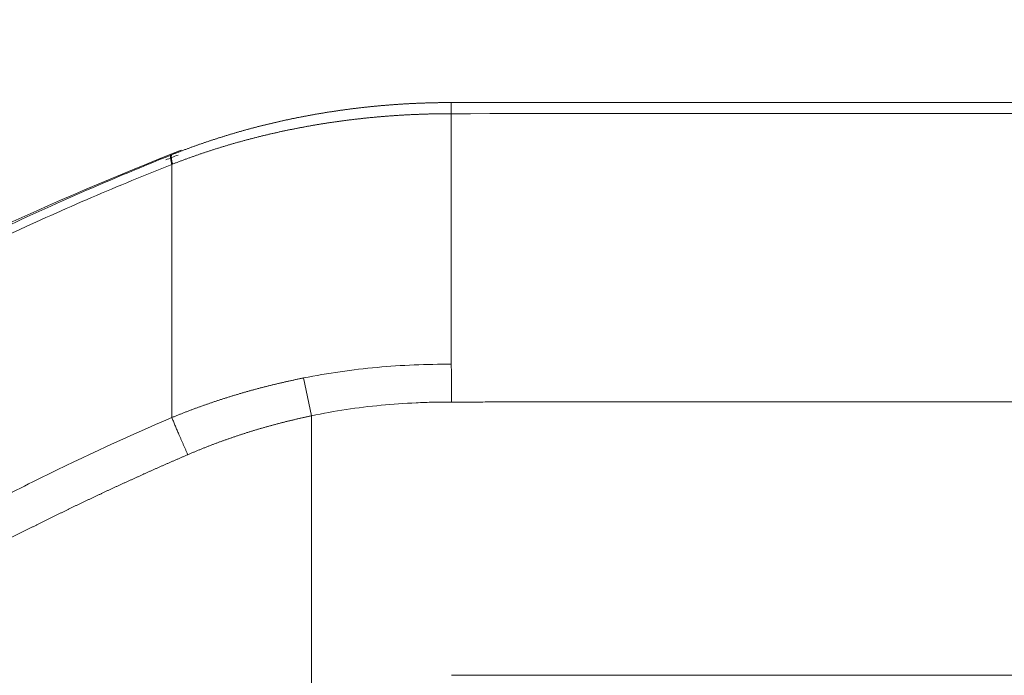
# Model space of a CAD drawing. Header units: millimetres. Extents: x 0 to 594, y 0 to 420.
# Tile 245 of 256: x 319.32 to 322.84, y 338.57 to 340.92. Entities that reach past the tile are written whole.
import ezdxf

# ---------------------------------------------------------------- set-up
doc = ezdxf.new("R2010")
doc.units = ezdxf.units.MM
doc.layers.add('1', color=7, linetype='Continuous', true_color=0xffffff)
doc.styles.add('Arial Unicode MS', font='txt')
doc.dimstyles.get("Standard").update_dxf_attribs({"dimtxt": 0.18, "dimasz": 0.18, "dimexe": 0.18, "dimexo": 0.0625, "dimgap": 0.09, "dimtad": 0, "dimtih": 1, "dimtoh": 1, "dimdec": 4, "dimzin": 0, "dimdsep": 46, "dimtxsty": 'Standard', "dimcen": 0.09, "dimadec": 0, "dimazin": 0, "dimtfac": 1, "dimtdec": 4, "dimtofl": 0, "dimtmove": 0, "dimatfit": 3, "dimfxl": 0, "dimtolj": 1, "dimtzin": 0, "dimarcsym": 0})

# ---------------------------------------------------------------- blocks, each defined once
blk = doc.blocks.new('_U2')
at = {"layer": '1', "color": 18, "lineweight": 13}
for p, q in [((142.3008, 334.4792), (142.3008, 394.7968)), ((368.28, 363.0393), (368.28, 394.7968)), ((142.3008, 392.7968), (235.4192, 392.7968)), ((368.28, 392.7968), (275.1617, 392.7968))]:
    blk.add_line(p, q, dxfattribs=at)
at = {"layer": '1', "color": 18}
for points in [[(142.3008, 392.7968), (145.8008, 393.7346), (145.8008, 391.8589)], [(368.28, 392.7968), (364.78, 391.8589), (364.78, 393.7346)]]:
    blk.add_solid(points, dxfattribs=at)
at = {"layer": '1', "color": 18, "linetype": 'Continuous', "lineweight": 13, "char_height": 2.5, "attachment_point": 7, "line_spacing_factor": 1.047437, "style": 'Arial Unicode MS'}
for s, insert in [('\\fArial Unicode MS|b0|i0;\\W1.0000; LIFT POINT SPAN', (244.1567, 390.9192)), ('\\fArial Unicode MS|b0|i0;\\W1.0000;4.5', (237.0517, 390.9192))]:
    blk.add_mtext(s, dxfattribs=dict(at, insert=insert))

msp = doc.modelspace()

# ---------------------------------------------------------------- linework, layer by layer
at = {"layer": '1', "color": 155, "linetype": 'Continuous', "lineweight": 13}
for p, q in [((320.332, 339.6385), (320.3607, 339.5031)), ((320.3607, 338.8743), (320.3607, 338.4224)), ((320.8614, 338.5743), (334.9494, 338.5743))]:
    msp.add_line(p, q, dxfattribs=at)
for points, knots in [([(315.2656, 337.4443), (315.3385, 337.5637), (315.4134, 337.6819), (315.5286, 337.857), (315.587, 337.9441), (315.6564, 338.0449), (315.6864, 338.0879), (315.7065, 338.1165), (315.7166, 338.1308), (315.8075, 338.2591), (315.8901, 338.3716), (316.0593, 338.5932), (316.1457, 338.7025), (316.3226, 338.9176), (316.413, 339.0235), (316.5978, 339.232), (316.6922, 339.3345), (316.8853, 339.5361), (316.984, 339.6352), (317.1352, 339.7812), (317.1862, 339.8295), (317.2507, 339.8892), (317.2636, 339.9011), (317.2895, 339.9249), (317.3284, 339.9604), (317.3676, 339.9956), (317.4988, 340.1123), (317.6056, 340.2034), (317.8228, 340.381), (317.9333, 340.4675), (318.158, 340.6357), (318.2723, 340.7175), (318.5049, 340.8762), (318.6232, 340.953), (318.8038, 341.0645), (318.8645, 341.101), (318.9871, 341.1727), (319.0489, 341.2079), (319.1424, 341.2597), (319.1894, 341.2853), (319.2367, 341.3106), (319.2683, 341.3274), (319.2842, 341.3357), (319.3317, 341.3606), (319.3635, 341.3771), (319.4113, 341.4014), (319.4273, 341.4094), (319.4593, 341.4254), (319.4753, 341.4333), (319.5075, 341.4489), (319.5236, 341.4567), (319.5559, 341.4719), (319.5721, 341.4794), (319.6209, 341.5014), (319.6536, 341.5157), (319.7194, 341.5432), (319.7525, 341.5565), (319.8191, 341.5823), (319.8526, 341.5947), (319.9535, 341.6307), (320.0216, 341.653), (320.1592, 341.6938), (320.2288, 341.7125), (320.2992, 341.7293)], [0, 0, 0, 0, 0.0625, 0.0625, 0.09375, 0.109375, 0.117188, 0.117188, 0.125, 0.125, 0.1875, 0.1875, 0.25, 0.25, 0.3125, 0.3125, 0.375, 0.375, 0.4375, 0.4375, 0.46875, 0.46875, 0.476563, 0.476563, 0.484375, 0.5, 0.5, 0.5625, 0.5625, 0.625, 0.625, 0.6875, 0.6875, 0.75, 0.75, 0.78125, 0.78125, 0.8125, 0.8125, 0.828125, 0.835938, 0.835938, 0.84375, 0.84375, 0.859375, 0.859375, 0.867188, 0.867188, 0.875, 0.875, 0.882813, 0.882813, 0.890625, 0.890625, 0.90625, 0.90625, 0.921875, 0.921875, 0.9375, 0.9375, 0.96875, 0.96875, 1, 1, 1, 1]), ([(320.3297, 341.6246), (320.2604, 341.6078), (320.192, 341.5891), (320.0567, 341.548), (319.9898, 341.5257), (319.8906, 341.4896), (319.8577, 341.4771), (319.7923, 341.4512), (319.7598, 341.4378), (319.6952, 341.4101), (319.6631, 341.3958), (319.6233, 341.3773), (319.6153, 341.3736), (319.5994, 341.3661), (319.5915, 341.3623), (319.5677, 341.3508), (319.5519, 341.343), (319.5204, 341.3274), (319.5047, 341.3194), (319.4732, 341.3035), (319.4576, 341.2955), (319.4263, 341.2793), (319.4106, 341.2712), (319.3794, 341.2548), (319.3638, 341.2466), (319.3327, 341.23), (319.3171, 341.2217), (319.2861, 341.205), (319.2706, 341.1966), (319.2243, 341.1713), (319.1936, 341.1542), (319.1018, 341.1026), (319.0411, 341.0676), (318.9209, 340.9962), (318.8614, 340.9598), (318.6843, 340.8488), (318.5683, 340.7723), (318.3403, 340.6145), (318.2283, 340.5332), (318.0081, 340.3659), (317.8999, 340.2799), (317.6872, 340.1034), (317.5827, 340.013), (317.4543, 339.8971), (317.4159, 339.8621), (317.3778, 339.8268), (317.3524, 339.8032), (317.3398, 339.7914), (317.2768, 339.7321), (317.2269, 339.6842), (317.0789, 339.5394), (316.9824, 339.4411), (316.7936, 339.2411), (316.7013, 339.1394), (316.5207, 338.9328), (316.4324, 338.8278), (316.2597, 338.6147), (316.1753, 338.5065), (316.0102, 338.287), (315.9295, 338.1756), (315.8408, 338.0486), (315.8309, 338.0344), (315.8113, 338.0061), (315.782, 337.9636), (315.7143, 337.8639), (315.6574, 337.7777), (315.545, 337.6043), (315.472, 337.4874), (315.4009, 337.3692)], [0, 0, 0, 0, 0.03125, 0.03125, 0.0625, 0.0625, 0.078125, 0.078125, 0.09375, 0.09375, 0.109375, 0.109375, 0.113281, 0.113281, 0.117188, 0.117188, 0.125, 0.125, 0.132813, 0.132813, 0.140625, 0.140625, 0.148438, 0.148438, 0.15625, 0.15625, 0.164063, 0.164063, 0.171875, 0.171875, 0.1875, 0.1875, 0.21875, 0.21875, 0.25, 0.25, 0.3125, 0.3125, 0.375, 0.375, 0.4375, 0.4375, 0.5, 0.5, 0.515625, 0.523438, 0.523438, 0.53125, 0.53125, 0.5625, 0.5625, 0.625, 0.625, 0.6875, 0.6875, 0.75, 0.75, 0.8125, 0.8125, 0.875, 0.875, 0.882813, 0.882813, 0.890625, 0.90625, 0.9375, 0.9375, 1, 1, 1, 1]), ([(319.8607, 340.4375), (319.8624, 340.4381), (319.8657, 340.4395), (319.8706, 340.4414), (319.8756, 340.4434), (319.8806, 340.4453), (319.8855, 340.4473), (319.8905, 340.4492), (319.8955, 340.4511), (319.9004, 340.453), (319.9054, 340.4549), (319.9104, 340.4567), (319.9153, 340.4586), (319.9203, 340.4604), (319.9253, 340.4623), (319.9303, 340.4641), (319.9353, 340.4659), (319.9403, 340.4677), (319.9453, 340.4695), (319.9502, 340.4713), (319.9552, 340.4731), (319.9602, 340.4748), (319.9652, 340.4766), (319.9702, 340.4783), (319.9752, 340.48), (319.9803, 340.4817), (319.9853, 340.4834), (319.9903, 340.4851), (319.9953, 340.4868), (320.0003, 340.4885), (320.0053, 340.4901), (320.0103, 340.4918), (320.0154, 340.4934), (320.0204, 340.495), (320.0254, 340.4967), (320.0304, 340.4983), (320.0354, 340.4998), (320.0405, 340.5014), (320.0455, 340.503), (320.0505, 340.5046), (320.0556, 340.5061), (320.0606, 340.5076), (320.0656, 340.5092), (320.0707, 340.5107), (320.0757, 340.5122), (320.0807, 340.5137), (320.0858, 340.5151), (320.0908, 340.5166), (320.0959, 340.5181), (320.1009, 340.5195), (320.1059, 340.521), (320.111, 340.5224), (320.116, 340.5238), (320.1211, 340.5252), (320.1261, 340.5266), (320.1312, 340.528), (320.1362, 340.5294), (320.1413, 340.5307), (320.1463, 340.5321), (320.1514, 340.5334), (320.1564, 340.5348), (320.1615, 340.5361), (320.1665, 340.5374), (320.1716, 340.5387), (320.1767, 340.54), (320.1817, 340.5413), (320.1868, 340.5425), (320.1918, 340.5438), (320.1969, 340.545), (320.2019, 340.5463), (320.207, 340.5475), (320.2121, 340.5487), (320.2171, 340.5499), (320.2222, 340.5511), (320.2272, 340.5523), (320.2323, 340.5535), (320.2373, 340.5546), (320.2424, 340.5558), (320.2475, 340.5569), (320.2525, 340.5581), (320.2576, 340.5592), (320.2626, 340.5603), (320.2677, 340.5614), (320.2728, 340.5625), (320.2778, 340.5636), (320.2829, 340.5646), (320.2879, 340.5657), (320.293, 340.5667), (320.2981, 340.5678), (320.3031, 340.5688), (320.3082, 340.5698), (320.3132, 340.5708), (320.3183, 340.5718), (320.3233, 340.5728), (320.3284, 340.5738), (320.3335, 340.5748), (320.3385, 340.5757), (320.3436, 340.5767), (320.3486, 340.5776), (320.3537, 340.5786), (320.3587, 340.5795), (320.3638, 340.5804), (320.3688, 340.5813), (320.3739, 340.5822), (320.3789, 340.5831), (320.384, 340.5839), (320.389, 340.5848), (320.3941, 340.5857), (320.3991, 340.5865), (320.4042, 340.5873), (320.4092, 340.5882), (320.4143, 340.589), (320.4193, 340.5898), (320.4244, 340.5906), (320.4294, 340.5913), (320.4344, 340.5921), (320.4395, 340.5929), (320.4445, 340.5936), (320.4496, 340.5944), (320.4546, 340.5951), (320.4596, 340.5958), (320.4647, 340.5966), (320.4697, 340.5973), (320.4747, 340.598), (320.4798, 340.5987), (320.4848, 340.5993), (320.4898, 340.6), (320.4948, 340.6007), (320.4999, 340.6013), (320.5049, 340.6019), (320.5099, 340.6026), (320.5149, 340.6032), (320.5199, 340.6038), (320.525, 340.6044), (320.53, 340.605), (320.535, 340.6056), (320.54, 340.6062), (320.545, 340.6067), (320.55, 340.6073), (320.555, 340.6078), (320.56, 340.6084), (320.565, 340.6089), (320.57, 340.6094), (320.575, 340.6099), (320.58, 340.6104), (320.585, 340.6109), (320.59, 340.6114), (320.595, 340.6119), (320.6, 340.6123), (320.605, 340.6128), (320.6099, 340.6132), (320.6149, 340.6137), (320.6199, 340.6141), (320.6249, 340.6145), (320.6299, 340.6149), (320.6348, 340.6153), (320.6398, 340.6157), (320.6448, 340.6161), (320.6497, 340.6165), (320.6547, 340.6169), (320.6597, 340.6172), (320.6646, 340.6176), (320.6696, 340.6179), (320.6745, 340.6182), (320.6795, 340.6185), (320.6844, 340.6189), (320.6894, 340.6192), (320.6943, 340.6194), (320.6993, 340.6197), (320.7042, 340.62), (320.7091, 340.6203), (320.7141, 340.6205), (320.719, 340.6208), (320.7239, 340.621), (320.7289, 340.6213), (320.7338, 340.6215), (320.7387, 340.6217), (320.7436, 340.6219), (320.7485, 340.6221), (320.7535, 340.6223), (320.7584, 340.6225), (320.7633, 340.6226), (320.7682, 340.6228), (320.7731, 340.623), (320.778, 340.6231), (320.7829, 340.6233), (320.7878, 340.6234), (320.7926, 340.6235), (320.7975, 340.6236), (320.8024, 340.6237), (320.8073, 340.6238), (320.8122, 340.6239), (320.817, 340.624), (320.8219, 340.6241), (320.8268, 340.6241), (320.8316, 340.6242), (320.8365, 340.6242), (320.8413, 340.6243), (320.8462, 340.6243), (320.8511, 340.6243), (320.8559, 340.6243), (320.8591, 340.6243), (320.8607, 340.6243)], [0, 0, 0, 0, 0.005217, 0.010433, 0.015646, 0.020858, 0.026068, 0.031276, 0.036483, 0.041688, 0.046891, 0.052092, 0.057291, 0.062489, 0.067685, 0.072879, 0.078071, 0.083261, 0.08845, 0.093637, 0.098822, 0.104005, 0.109186, 0.114366, 0.119543, 0.124719, 0.129893, 0.135065, 0.140235, 0.145404, 0.15057, 0.155735, 0.160897, 0.166058, 0.171217, 0.176374, 0.181529, 0.186682, 0.191834, 0.196983, 0.20213, 0.207276, 0.212419, 0.217561, 0.222701, 0.227838, 0.232974, 0.238108, 0.24324, 0.248369, 0.253497, 0.258623, 0.263747, 0.268868, 0.273988, 0.279106, 0.284221, 0.289335, 0.294446, 0.299556, 0.304663, 0.309769, 0.314872, 0.319973, 0.325072, 0.330169, 0.335264, 0.340356, 0.345447, 0.350535, 0.355622, 0.360706, 0.365788, 0.370868, 0.375945, 0.381021, 0.386094, 0.391165, 0.396234, 0.4013, 0.406365, 0.411427, 0.416487, 0.421544, 0.4266, 0.431653, 0.436704, 0.441752, 0.446799, 0.451843, 0.456884, 0.461924, 0.466961, 0.471995, 0.477028, 0.482057, 0.487085, 0.49211, 0.497133, 0.502154, 0.507172, 0.512187, 0.5172, 0.522211, 0.52722, 0.532225, 0.537229, 0.54223, 0.547228, 0.552224, 0.557218, 0.562209, 0.567197, 0.572183, 0.577167, 0.582148, 0.587126, 0.592102, 0.597075, 0.602046, 0.607014, 0.61198, 0.616943, 0.621903, 0.626861, 0.631816, 0.636768, 0.641718, 0.646665, 0.65161, 0.656551, 0.66149, 0.666427, 0.67136, 0.676291, 0.68122, 0.686145, 0.691068, 0.695988, 0.700905, 0.70582, 0.710732, 0.715641, 0.720547, 0.72545, 0.73035, 0.735248, 0.740143, 0.745035, 0.749924, 0.75481, 0.759694, 0.764574, 0.769452, 0.774327, 0.779199, 0.784068, 0.788934, 0.793797, 0.798657, 0.803514, 0.808368, 0.813219, 0.818068, 0.822913, 0.827755, 0.832594, 0.83743, 0.842264, 0.847094, 0.851921, 0.856745, 0.861566, 0.866384, 0.871199, 0.87601, 0.880819, 0.885624, 0.890427, 0.895226, 0.900022, 0.904815, 0.909605, 0.914392, 0.919175, 0.923955, 0.928732, 0.933506, 0.938277, 0.943045, 0.947809, 0.95257, 0.957328, 0.962082, 0.966833, 0.971581, 0.976326, 0.981067, 0.985806, 0.99054, 0.995272, 1, 1, 1, 1]), ([(320.8604, 340.6243), (320.8604, 340.6243), (320.8605, 340.6235), (320.8605, 340.6201), (320.8605, 340.6175), (320.8606, 340.6108), (320.8606, 340.6065), (320.8607, 340.5966), (320.8607, 340.5908), (320.8607, 340.5845)], [0, 0, 0, 0, 0.25, 0.25, 0.5, 0.5, 0.75, 0.75, 1, 1, 1, 1]), ([(320.8607, 340.5845), (320.8588, 340.5845), (320.855, 340.5845), (320.8492, 340.5844), (320.8435, 340.5844), (320.8377, 340.5844), (320.832, 340.5843), (320.8262, 340.5843), (320.8205, 340.5842), (320.8147, 340.5841), (320.809, 340.584), (320.8032, 340.5839), (320.7974, 340.5838), (320.7917, 340.5837), (320.7859, 340.5835), (320.7802, 340.5834), (320.7744, 340.5832), (320.7686, 340.5831), (320.7629, 340.5829), (320.7571, 340.5827), (320.7514, 340.5825), (320.7456, 340.5823), (320.7398, 340.582), (320.7341, 340.5818), (320.7283, 340.5815), (320.7225, 340.5813), (320.7168, 340.581), (320.711, 340.5807), (320.7053, 340.5804), (320.6995, 340.5801), (320.6937, 340.5798), (320.688, 340.5795), (320.6822, 340.5792), (320.6764, 340.5788), (320.6707, 340.5784), (320.6649, 340.5781), (320.6592, 340.5777), (320.6534, 340.5773), (320.6476, 340.5769), (320.6419, 340.5765), (320.6361, 340.576), (320.6303, 340.5756), (320.6246, 340.5751), (320.6188, 340.5747), (320.6131, 340.5742), (320.6073, 340.5737), (320.6016, 340.5732), (320.5958, 340.5727), (320.59, 340.5722), (320.5843, 340.5717), (320.5785, 340.5711), (320.5728, 340.5706), (320.567, 340.57), (320.5613, 340.5694), (320.5555, 340.5688), (320.5498, 340.5682), (320.544, 340.5676), (320.5383, 340.567), (320.5325, 340.5663), (320.5268, 340.5657), (320.5211, 340.565), (320.5153, 340.5644), (320.5096, 340.5637), (320.5038, 340.563), (320.4981, 340.5623), (320.4924, 340.5616), (320.4866, 340.5608), (320.4809, 340.5601), (320.4752, 340.5593), (320.4694, 340.5586), (320.4637, 340.5578), (320.458, 340.557), (320.4523, 340.5562), (320.4465, 340.5554), (320.4408, 340.5546), (320.4351, 340.5537), (320.4294, 340.5529), (320.4237, 340.552), (320.4179, 340.5512), (320.4122, 340.5503), (320.4065, 340.5494), (320.4008, 340.5485), (320.3951, 340.5476), (320.3894, 340.5466), (320.3837, 340.5457), (320.378, 340.5447), (320.3723, 340.5438), (320.3666, 340.5428), (320.3609, 340.5418), (320.3552, 340.5408), (320.3496, 340.5398), (320.3439, 340.5388), (320.3382, 340.5378), (320.3325, 340.5367), (320.3268, 340.5356), (320.3212, 340.5346), (320.3155, 340.5335), (320.3098, 340.5324), (320.3042, 340.5313), (320.2985, 340.5302), (320.2928, 340.529), (320.2872, 340.5279), (320.2815, 340.5268), (320.2759, 340.5256), (320.2702, 340.5244), (320.2646, 340.5232), (320.2589, 340.522), (320.2533, 340.5208), (320.2477, 340.5196), (320.242, 340.5183), (320.2364, 340.5171), (320.2308, 340.5158), (320.2252, 340.5146), (320.2195, 340.5133), (320.2139, 340.512), (320.2083, 340.5107), (320.2027, 340.5094), (320.1971, 340.508), (320.1915, 340.5067), (320.1859, 340.5053), (320.1803, 340.504), (320.1747, 340.5026), (320.1691, 340.5012), (320.1636, 340.4998), (320.158, 340.4984), (320.1524, 340.4969), (320.1468, 340.4955), (320.1413, 340.494), (320.1357, 340.4926), (320.1301, 340.4911), (320.1246, 340.4896), (320.119, 340.4881), (320.1135, 340.4866), (320.1079, 340.4851), (320.1024, 340.4835), (320.0969, 340.482), (320.0913, 340.4804), (320.0858, 340.4789), (320.0803, 340.4773), (320.0748, 340.4757), (320.0693, 340.4741), (320.0638, 340.4724), (320.0582, 340.4708), (320.0527, 340.4692), (320.0473, 340.4675), (320.0418, 340.4658), (320.0363, 340.4642), (320.0308, 340.4625), (320.0253, 340.4608), (320.0199, 340.459), (320.0144, 340.4573), (320.0089, 340.4556), (320.0035, 340.4538), (319.998, 340.452), (319.9926, 340.4503), (319.9871, 340.4485), (319.9817, 340.4467), (319.9763, 340.4449), (319.9708, 340.443), (319.9654, 340.4412), (319.96, 340.4393), (319.9546, 340.4375), (319.9492, 340.4356), (319.9438, 340.4337), (319.9384, 340.4318), (319.933, 340.4299), (319.9276, 340.428), (319.9222, 340.426), (319.9169, 340.4241), (319.9115, 340.4221), (319.9061, 340.4202), (319.9008, 340.4182), (319.8954, 340.4162), (319.8901, 340.4142), (319.8847, 340.4121), (319.8794, 340.4101), (319.8741, 340.4081), (319.8687, 340.406), (319.8652, 340.4046), (319.8634, 340.4039)], [0, 0, 0, 0, 0.005631, 0.011264, 0.016897, 0.022531, 0.028166, 0.033803, 0.03944, 0.045078, 0.050717, 0.056357, 0.061998, 0.06764, 0.073282, 0.078926, 0.08457, 0.090215, 0.095861, 0.101507, 0.107155, 0.112803, 0.118451, 0.124101, 0.129751, 0.135402, 0.141053, 0.146706, 0.152358, 0.158012, 0.163666, 0.16932, 0.174975, 0.180631, 0.186287, 0.191944, 0.197601, 0.203259, 0.208917, 0.214575, 0.220234, 0.225894, 0.231554, 0.237214, 0.242875, 0.248536, 0.254197, 0.259859, 0.265521, 0.271183, 0.276846, 0.282509, 0.288172, 0.293835, 0.299499, 0.305163, 0.310827, 0.316491, 0.322156, 0.327821, 0.333485, 0.33915, 0.344816, 0.350481, 0.356146, 0.361811, 0.367477, 0.373143, 0.378808, 0.384474, 0.390139, 0.395805, 0.401471, 0.407136, 0.412802, 0.418468, 0.424133, 0.429799, 0.435464, 0.441129, 0.446795, 0.45246, 0.458125, 0.46379, 0.469454, 0.475119, 0.480783, 0.486448, 0.492112, 0.497776, 0.503439, 0.509103, 0.514766, 0.520429, 0.526091, 0.531754, 0.537416, 0.543078, 0.548739, 0.554401, 0.560062, 0.565722, 0.571382, 0.577042, 0.582702, 0.588361, 0.59402, 0.599678, 0.605336, 0.610994, 0.616651, 0.622308, 0.627965, 0.633621, 0.639276, 0.644931, 0.650586, 0.65624, 0.661893, 0.667547, 0.673199, 0.678851, 0.684503, 0.690154, 0.695805, 0.701455, 0.707104, 0.712753, 0.718402, 0.72405, 0.729697, 0.735344, 0.74099, 0.746635, 0.75228, 0.757925, 0.763568, 0.769212, 0.774854, 0.780496, 0.786137, 0.791778, 0.797418, 0.803057, 0.808696, 0.814334, 0.819971, 0.825608, 0.831244, 0.836879, 0.842514, 0.848148, 0.853781, 0.859414, 0.865046, 0.870677, 0.876308, 0.881938, 0.887567, 0.893195, 0.898823, 0.90445, 0.910077, 0.915702, 0.921327, 0.926951, 0.932575, 0.938198, 0.94382, 0.949441, 0.955061, 0.960681, 0.9663, 0.971919, 0.977537, 0.983153, 0.98877, 0.994385, 1, 1, 1, 1]), ([(320.8607, 339.6879), (320.8607, 339.8669), (320.8607, 340.2002), (320.8607, 340.4691), (320.8607, 340.5845)], [0, 0, 0, 0, 0.5, 1, 1, 1, 1]), ([(315.1654, 337.1389), (315.3235, 337.3071), (315.4862, 337.473), (315.737, 337.7177), (315.8218, 337.7985), (315.9937, 337.9586), (316.0808, 338.0379), (316.3455, 338.2732), (316.5267, 338.4267), (316.8986, 338.7258), (317.0893, 338.8714), (317.3826, 339.0827), (317.4816, 339.1519), (317.682, 339.288), (317.7834, 339.3548), (318.0911, 339.5511), (318.3011, 339.6766), (318.623, 339.856), (318.7315, 339.9143), (318.9509, 340.0276), (319.0617, 340.0827), (319.3975, 340.2431), (319.6259, 340.3434), (319.8583, 340.4365)], [0, 0, 0, 0, 0.125, 0.125, 0.1875, 0.1875, 0.25, 0.25, 0.375, 0.375, 0.5, 0.5, 0.5625, 0.5625, 0.625, 0.625, 0.75, 0.75, 0.8125, 0.8125, 0.875, 0.875, 1, 1, 1, 1]), ([(319.8607, 340.4029), (319.7654, 340.365), (319.5736, 340.2858), (319.2832, 340.1563), (319.0881, 340.0626), (318.9413, 339.9894), (318.8923, 339.9646), (318.7942, 339.9139), (318.7451, 339.8881), (318.5976, 339.8093), (318.4005, 339.7002), (318.1041, 339.5249), (317.8072, 339.3376), (317.6093, 339.2047), (317.4116, 339.0677), (317.3129, 338.9971), (317.1157, 338.852), (316.9189, 338.7028), (316.6249, 338.4668), (316.4302, 338.3013), (316.2362, 338.1318), (316.1396, 338.0451), (315.9472, 337.8675), (315.7557, 337.6861), (315.4716, 337.4019), (315.2846, 337.2046), (315.1918, 337.104)], [0, 0, 0, 0, 0.0625, 0.125, 0.1875, 0.1875, 0.21875, 0.21875, 0.25, 0.25, 0.3125, 0.375, 0.4375, 0.5, 0.5, 0.5625, 0.5625, 0.625, 0.6875, 0.75, 0.75, 0.8125, 0.8125, 0.875, 0.9375, 1, 1, 1, 1]), ([(319.8607, 340.4029), (319.8607, 340.2866), (319.8607, 340.0157), (319.8607, 339.6764), (319.8607, 339.4968)], [0, 0, 0, 0, 0.507571, 1, 1, 1, 1]), ([(320.332, 339.6385), (320.3756, 339.6472), (320.4193, 339.6547), (320.5071, 339.6673), (320.551, 339.6724), (320.6392, 339.6804), (320.6834, 339.6833), (320.7719, 339.687), (320.8163, 339.6879), (320.8607, 339.6879)], [0, 0, 0, 0, 0.25, 0.25, 0.5, 0.5, 0.75, 0.75, 1, 1, 1, 1]), ([(319.8607, 339.4968), (319.8625, 339.4976), (319.866, 339.499), (319.8713, 339.5011), (319.8765, 339.5033), (319.8818, 339.5054), (319.8871, 339.5075), (319.8924, 339.5096), (319.8977, 339.5117), (319.903, 339.5138), (319.9083, 339.5158), (319.9137, 339.5179), (319.919, 339.5199), (319.9243, 339.522), (319.9297, 339.524), (319.935, 339.526), (319.9404, 339.528), (319.9458, 339.53), (319.9511, 339.5319), (319.9565, 339.5339), (319.9619, 339.5358), (319.9673, 339.5378), (319.9727, 339.5397), (319.9781, 339.5416), (319.9835, 339.5435), (319.9889, 339.5454), (319.9944, 339.5473), (319.9998, 339.5492), (320.0052, 339.551), (320.0107, 339.5529), (320.0161, 339.5547), (320.0216, 339.5565), (320.0271, 339.5583), (320.0325, 339.5601), (320.038, 339.5619), (320.0435, 339.5637), (320.049, 339.5654), (320.0545, 339.5672), (320.06, 339.5689), (320.0655, 339.5706), (320.0711, 339.5724), (320.0766, 339.5741), (320.0821, 339.5758), (320.0877, 339.5774), (320.0932, 339.5791), (320.0988, 339.5808), (320.1043, 339.5824), (320.1099, 339.584), (320.1155, 339.5856), (320.121, 339.5873), (320.1266, 339.5889), (320.1322, 339.5904), (320.1378, 339.592), (320.1434, 339.5936), (320.149, 339.5951), (320.1547, 339.5967), (320.1603, 339.5982), (320.1659, 339.5997), (320.1716, 339.6012), (320.1772, 339.6027), (320.1829, 339.6042), (320.1885, 339.6056), (320.1942, 339.6071), (320.1998, 339.6085), (320.2055, 339.61), (320.2112, 339.6114), (320.2169, 339.6128), (320.2226, 339.6142), (320.2283, 339.6156), (320.234, 339.6169), (320.2397, 339.6183), (320.2454, 339.6197), (320.2512, 339.621), (320.2569, 339.6223), (320.2626, 339.6236), (320.2684, 339.6249), (320.2741, 339.6262), (320.2799, 339.6275), (320.2857, 339.6288), (320.2914, 339.63), (320.2972, 339.6313), (320.303, 339.6325), (320.3088, 339.6337), (320.3146, 339.6349), (320.3204, 339.6361), (320.3262, 339.6373), (320.33, 339.6381), (320.332, 339.6385)], [0, 0, 0, 0, 0.011545, 0.023094, 0.034647, 0.046204, 0.057765, 0.069331, 0.080901, 0.092476, 0.104055, 0.115638, 0.127226, 0.138819, 0.150416, 0.162018, 0.173624, 0.185235, 0.196851, 0.208472, 0.220098, 0.231728, 0.243364, 0.255004, 0.26665, 0.278301, 0.289956, 0.301617, 0.313283, 0.324955, 0.336631, 0.348313, 0.360001, 0.371693, 0.383392, 0.395095, 0.406804, 0.418519, 0.430239, 0.441965, 0.453697, 0.465434, 0.477177, 0.488925, 0.50068, 0.51244, 0.524206, 0.535978, 0.547756, 0.55954, 0.57133, 0.583126, 0.594928, 0.606737, 0.618551, 0.630371, 0.642198, 0.654031, 0.66587, 0.677715, 0.689567, 0.701425, 0.713289, 0.725159, 0.737037, 0.74892, 0.76081, 0.772706, 0.784609, 0.796519, 0.808435, 0.820357, 0.832287, 0.844222, 0.856165, 0.868114, 0.88007, 0.892032, 0.904002, 0.915978, 0.92796, 0.93995, 0.951946, 0.963949, 0.975959, 0.987976, 1, 1, 1, 1]), ([(320.8609, 339.5525), (320.8504, 339.5525), (320.8399, 339.5524), (320.8189, 339.5522), (320.8083, 339.552), (320.7768, 339.5513), (320.7558, 339.5506), (320.6929, 339.5478), (320.6511, 339.5449), (320.526, 339.533), (320.4431, 339.5206), (320.3607, 339.5031)], [0, 0, 0, 0, 0.0625, 0.0625, 0.125, 0.125, 0.25, 0.25, 0.5, 0.5, 1, 1, 1, 1]), ([(316.2501, 336.8203), (316.3169, 336.8995), (316.4524, 337.055), (316.6605, 337.2792), (316.8024, 337.4227), (316.9455, 337.5632), (317.0178, 337.6319), (317.1636, 337.7665), (317.3106, 337.898), (317.5344, 338.0865), (317.761, 338.2662), (317.9137, 338.3801), (318.1438, 338.5467), (318.2985, 338.6519), (318.6095, 338.8509), (318.7658, 338.9447), (319.0006, 339.077), (319.079, 339.1198), (319.2357, 339.2024), (319.314, 339.2424), (319.5489, 339.3583), (319.7052, 339.4302), (319.8607, 339.4968)], [0, 0, 0, 0, 0.0625, 0.125, 0.1875, 0.1875, 0.25, 0.25, 0.3125, 0.375, 0.4375, 0.5, 0.5, 0.625, 0.625, 0.75, 0.75, 0.8125, 0.8125, 0.875, 0.875, 1, 1, 1, 1]), ([(320.3607, 339.5031), (320.3589, 339.5027), (320.3553, 339.502), (320.3499, 339.5008), (320.3445, 339.4997), (320.3391, 339.4985), (320.3337, 339.4973), (320.3283, 339.4961), (320.3229, 339.4949), (320.3175, 339.4937), (320.3121, 339.4924), (320.3067, 339.4912), (320.3014, 339.4899), (320.296, 339.4887), (320.2906, 339.4874), (320.2853, 339.4861), (320.2799, 339.4848), (320.2746, 339.4835), (320.2692, 339.4822), (320.2639, 339.4808), (320.2586, 339.4795), (320.2533, 339.4781), (320.2479, 339.4768), (320.2426, 339.4754), (320.2373, 339.474), (320.232, 339.4726), (320.2267, 339.4712), (320.2214, 339.4697), (320.2162, 339.4683), (320.2109, 339.4668), (320.2056, 339.4654), (320.2003, 339.4639), (320.1951, 339.4624), (320.1898, 339.4609), (320.1845, 339.4594), (320.1793, 339.4579), (320.1741, 339.4564), (320.1688, 339.4548), (320.1636, 339.4533), (320.1583, 339.4517), (320.1531, 339.4501), (320.1479, 339.4485), (320.1427, 339.4469), (320.1375, 339.4453), (320.1323, 339.4436), (320.1271, 339.442), (320.1219, 339.4404), (320.1167, 339.4387), (320.1115, 339.437), (320.1063, 339.4353), (320.1011, 339.4336), (320.096, 339.4319), (320.0908, 339.4302), (320.0856, 339.4284), (320.0805, 339.4267), (320.0753, 339.4249), (320.0702, 339.4231), (320.065, 339.4213), (320.0599, 339.4195), (320.0548, 339.4177), (320.0496, 339.4159), (320.0445, 339.4141), (320.0394, 339.4122), (320.0343, 339.4104), (320.0292, 339.4085), (320.0241, 339.4066), (320.019, 339.4047), (320.0139, 339.4028), (320.0088, 339.4008), (320.0037, 339.3989), (319.9986, 339.397), (319.9935, 339.395), (319.9884, 339.393), (319.9834, 339.391), (319.9783, 339.389), (319.9732, 339.387), (319.9682, 339.385), (319.9631, 339.3829), (319.9581, 339.3809), (319.953, 339.3788), (319.948, 339.3767), (319.9429, 339.3746), (319.9379, 339.3725), (319.9329, 339.3704), (319.9278, 339.3683), (319.9228, 339.3661), (319.9195, 339.3647), (319.9178, 339.364)], [0, 0, 0, 0, 0.011923, 0.023839, 0.035748, 0.04765, 0.059546, 0.071435, 0.083318, 0.095195, 0.107065, 0.11893, 0.130789, 0.142641, 0.154488, 0.16633, 0.178166, 0.189996, 0.201822, 0.213642, 0.225457, 0.237267, 0.249073, 0.260873, 0.272669, 0.284461, 0.296248, 0.308031, 0.31981, 0.331585, 0.343356, 0.355123, 0.366887, 0.378647, 0.390403, 0.402157, 0.413907, 0.425654, 0.437398, 0.449139, 0.460877, 0.472613, 0.484346, 0.496077, 0.507806, 0.519532, 0.531257, 0.54298, 0.554701, 0.56642, 0.578138, 0.589854, 0.601569, 0.613283, 0.624996, 0.636707, 0.648419, 0.660129, 0.671839, 0.683548, 0.695258, 0.706967, 0.718676, 0.730385, 0.742094, 0.753803, 0.765513, 0.777224, 0.788935, 0.800647, 0.81236, 0.824074, 0.83579, 0.847506, 0.859224, 0.870944, 0.882665, 0.894388, 0.906114, 0.917841, 0.92957, 0.941302, 0.953036, 0.964773, 0.976512, 0.988255, 1, 1, 1, 1]), ([(319.9178, 339.364), (319.9146, 339.3626), (319.9083, 339.3599), (319.8988, 339.3558), (319.8893, 339.3516), (319.8798, 339.3475), (319.8703, 339.3434), (319.8608, 339.3392), (319.8513, 339.335), (319.8418, 339.3309), (319.8323, 339.3267), (319.8228, 339.3225), (319.8133, 339.3183), (319.8039, 339.314), (319.7944, 339.3098), (319.7849, 339.3056), (319.7754, 339.3013), (319.7659, 339.2971), (319.7565, 339.2928), (319.747, 339.2885), (319.7375, 339.2842), (319.728, 339.2799), (319.7186, 339.2756), (319.7091, 339.2713), (319.6996, 339.267), (319.6902, 339.2627), (319.6807, 339.2583), (319.6712, 339.2539), (319.6618, 339.2496), (319.6523, 339.2452), (319.6428, 339.2408), (319.6334, 339.2364), (319.6239, 339.232), (319.6145, 339.2276), (319.605, 339.2231), (319.5956, 339.2187), (319.5861, 339.2142), (319.5767, 339.2097), (319.5672, 339.2053), (319.5578, 339.2008), (319.5483, 339.1963), (319.5389, 339.1918), (319.5294, 339.1872), (319.52, 339.1827), (319.5105, 339.1782), (319.5011, 339.1736), (319.4917, 339.169), (319.4822, 339.1645), (319.4728, 339.1599), (319.4633, 339.1553), (319.4539, 339.1507), (319.4445, 339.1461), (319.435, 339.1414), (319.4256, 339.1368), (319.4161, 339.1321), (319.4067, 339.1275), (319.3973, 339.1228), (319.3878, 339.1181), (319.3784, 339.1134), (319.369, 339.1087), (319.3596, 339.104), (319.3501, 339.0992), (319.3407, 339.0945), (319.3313, 339.0897), (319.3218, 339.0849), (319.3124, 339.0802), (319.303, 339.0754), (319.2935, 339.0706), (319.2841, 339.0658), (319.2747, 339.0609), (319.2653, 339.0561), (319.2558, 339.0512), (319.2464, 339.0464), (319.237, 339.0415), (319.2276, 339.0366), (319.2181, 339.0317), (319.2087, 339.0268), (319.1993, 339.0219), (319.1899, 339.0169), (319.1804, 339.012), (319.171, 339.007), (319.1616, 339.0021), (319.1522, 338.9971), (319.1427, 338.9921), (319.1333, 338.9871), (319.1239, 338.9821), (319.1145, 338.977), (319.105, 338.972), (319.0956, 338.9669), (319.0862, 338.9619), (319.0768, 338.9568), (319.0673, 338.9517), (319.0579, 338.9466), (319.0485, 338.9415), (319.0391, 338.9364), (319.0296, 338.9312), (319.0202, 338.9261), (319.0108, 338.9209), (319.0014, 338.9157), (318.9919, 338.9105), (318.9825, 338.9053), (318.9731, 338.9001), (318.9636, 338.8949), (318.9542, 338.8896), (318.9448, 338.8844), (318.9354, 338.8791), (318.9259, 338.8738), (318.9165, 338.8685), (318.8563, 338.8347), (318.7458, 338.7712), (318.5862, 338.6758), (318.428, 338.5773), (318.2708, 338.4755), (318.1146, 338.3703), (318.0057, 338.2941), (317.9429, 338.2492), (317.9258, 338.237), (317.9088, 338.2247), (317.8918, 338.2124), (317.8749, 338.2001), (317.8579, 338.1878), (317.841, 338.1754), (317.8242, 338.163), (317.8074, 338.1506), (317.7906, 338.1381), (317.7738, 338.1256), (317.7571, 338.1131), (317.7404, 338.1006), (317.7237, 338.088), (317.7071, 338.0754), (317.6905, 338.0628), (317.6739, 338.0502), (317.6574, 338.0375), (317.6409, 338.0248), (317.6244, 338.0121), (317.608, 337.9993), (317.5915, 337.9865), (317.5752, 337.9737), (317.5588, 337.9608), (317.5425, 337.948), (317.5262, 337.9351), (317.5099, 337.9221), (317.4937, 337.9092), (317.4775, 337.8962), (317.4613, 337.8831), (317.4452, 337.8701), (317.4291, 337.857), (317.413, 337.8439), (317.3969, 337.8307), (317.3809, 337.8175), (317.3649, 337.8043), (317.3489, 337.7911), (317.333, 337.7778), (317.317, 337.7645), (317.3012, 337.7511), (317.2853, 337.7377), (317.2695, 337.7243), (317.2537, 337.7109), (317.2379, 337.6974), (317.2221, 337.6839), (317.2064, 337.6704), (317.1907, 337.6568), (317.175, 337.6432), (317.1594, 337.6296), (317.1438, 337.6159), (317.1282, 337.6022), (317.1126, 337.5884), (317.0971, 337.5747), (317.0816, 337.5608), (317.0661, 337.547), (317.0506, 337.5331), (317.0352, 337.5192), (317.0198, 337.5053), (317.0044, 337.4913), (316.989, 337.4772), (316.9737, 337.4632), (316.9584, 337.4491), (316.9431, 337.435), (316.9279, 337.4208), (316.9126, 337.4066), (316.8974, 337.3924), (316.8823, 337.3781), (316.8671, 337.3638), (316.852, 337.3495), (316.8369, 337.3351), (316.8218, 337.3207), (316.8067, 337.3062), (316.7917, 337.2917), (316.7767, 337.2772), (316.7617, 337.2626), (316.7467, 337.248), (316.7318, 337.2334), (316.7169, 337.2187), (316.702, 337.204), (316.6871, 337.1893), (316.6723, 337.1745), (316.6575, 337.1596), (316.6427, 337.1448), (316.6279, 337.1299), (316.6131, 337.1149), (316.5984, 337.0999), (316.5837, 337.0849), (316.569, 337.0699), (316.5544, 337.0548), (316.5397, 337.0396), (316.5251, 337.0244), (316.5105, 337.0092), (316.496, 336.994), (316.4814, 336.9787), (316.4669, 336.9633), (316.4524, 336.948), (316.4379, 336.9326), (316.4235, 336.9171), (316.4091, 336.9016), (316.3946, 336.8861), (316.3803, 336.8705), (316.3659, 336.8549), (316.3516, 336.8392), (316.3372, 336.8235), (316.3229, 336.8078), (316.3087, 336.792), (316.2992, 336.7815), (316.2944, 336.7762)], [0, 0, 0, 0, 0.002292, 0.004585, 0.006878, 0.009172, 0.011466, 0.013761, 0.016057, 0.018353, 0.020649, 0.022946, 0.025244, 0.027542, 0.029841, 0.03214, 0.034441, 0.036741, 0.039043, 0.041345, 0.043647, 0.045951, 0.048255, 0.05056, 0.052865, 0.055171, 0.057478, 0.059786, 0.062094, 0.064403, 0.066713, 0.069024, 0.071335, 0.073648, 0.075961, 0.078275, 0.080589, 0.082905, 0.085222, 0.087539, 0.089857, 0.092176, 0.094496, 0.096817, 0.099139, 0.101461, 0.103785, 0.106109, 0.108435, 0.110761, 0.113089, 0.115417, 0.117747, 0.120077, 0.122409, 0.124741, 0.127075, 0.129409, 0.131745, 0.134082, 0.13642, 0.138758, 0.141098, 0.14344, 0.145782, 0.148125, 0.15047, 0.152816, 0.155162, 0.15751, 0.15986, 0.16221, 0.164562, 0.166915, 0.169269, 0.171624, 0.173981, 0.176339, 0.178698, 0.181059, 0.18342, 0.185783, 0.188148, 0.190514, 0.192881, 0.195249, 0.197619, 0.19999, 0.202363, 0.204737, 0.207112, 0.209489, 0.211868, 0.214247, 0.216629, 0.219011, 0.221395, 0.223781, 0.226168, 0.228557, 0.230947, 0.233339, 0.235732, 0.238127, 0.240523, 0.242921, 0.245321, 0.247722, 0.250125, 0.291329, 0.332623, 0.37407, 0.41573, 0.457665, 0.499933, 0.504619, 0.509302, 0.513983, 0.518662, 0.523338, 0.528012, 0.532684, 0.537354, 0.542022, 0.546688, 0.551352, 0.556014, 0.560675, 0.565334, 0.569991, 0.574647, 0.579302, 0.583955, 0.588607, 0.593257, 0.597907, 0.602555, 0.607202, 0.611848, 0.616494, 0.621138, 0.625782, 0.630425, 0.635068, 0.63971, 0.644351, 0.648992, 0.653633, 0.658273, 0.662913, 0.667553, 0.672192, 0.676832, 0.681472, 0.686111, 0.690751, 0.695391, 0.700031, 0.704672, 0.709313, 0.713954, 0.718596, 0.723238, 0.727881, 0.732525, 0.737169, 0.741814, 0.74646, 0.751107, 0.755755, 0.760403, 0.765053, 0.769704, 0.774356, 0.779009, 0.783664, 0.78832, 0.792977, 0.797635, 0.802296, 0.806957, 0.81162, 0.816285, 0.820952, 0.82562, 0.83029, 0.834962, 0.839636, 0.844312, 0.848989, 0.853669, 0.858351, 0.863035, 0.867721, 0.87241, 0.8771, 0.881793, 0.886489, 0.891186, 0.895887, 0.900589, 0.905295, 0.910003, 0.914713, 0.919426, 0.924142, 0.928861, 0.933582, 0.938307, 0.943034, 0.947764, 0.952497, 0.957233, 0.961972, 0.966714, 0.97146, 0.976208, 0.98096, 0.985715, 0.990473, 0.995235, 1, 1, 1, 1])]:
    msp.add_open_spline(points, degree=3, knots=knots, dxfattribs=at)
at = {"layer": '1', "color": 155, "linetype": 'Continuous', "lineweight": 18}
for points, degree, knots in [([(320.8607, 340.6243), (320.8723, 340.6243), (320.8838, 340.6243), (320.8953, 340.6243), (320.9068, 340.6243), (320.9183, 340.6243), (320.9298, 340.6243), (320.9413, 340.6243), (320.9528, 340.6243), (321.4867, 340.6243), (322.0206, 340.6243), (322.5545, 340.6243), (323.0883, 340.6243), (323.6221, 340.6243), (324.1558, 340.6243), (324.6893, 340.6243), (325.2222, 340.6243), (325.2293, 340.6243), (325.2364, 340.6243), (325.2435, 340.6243), (325.2506, 340.6243), (325.2577, 340.6243), (325.2648, 340.6243), (325.2719, 340.6243), (325.2906, 340.6243), (325.3021, 340.6243), (325.3136, 340.6243), (325.3251, 340.6243), (325.3366, 340.6243), (325.3481, 340.6243), (325.3596, 340.6243), (325.3711, 340.6243), (325.9004, 340.6243), (326.4294, 340.6243), (326.9583, 340.6243), (327.4867, 340.6243), (328.0153, 340.6243), (328.5435, 340.6243), (329.0714, 340.6243), (329.5983, 340.6243), (329.6097, 340.6243), (329.6212, 340.6243), (329.6327, 340.6243), (329.6442, 340.6243), (329.6556, 340.6243), (329.6671, 340.6243), (329.6786, 340.6243), (329.7015, 340.6243), (329.713, 340.6243), (329.7245, 340.6243), (329.7359, 340.6243), (329.7474, 340.6243), (329.7589, 340.6243), (329.7704, 340.6243), (329.7818, 340.6243), (330.3101, 340.6243), (330.8376, 340.6243), (331.3648, 340.6243), (331.8913, 340.6243), (332.4182, 340.6243), (332.9442, 340.6243), (333.4699, 340.6243), (333.9942, 340.6243), (334.0056, 340.6243), (334.017, 340.6243), (334.0284, 340.6243), (334.0399, 340.6243), (334.0513, 340.6243), (334.0627, 340.6243), (334.0741, 340.6243), (334.0926, 340.6243), (334.0997, 340.6243), (334.1067, 340.6243), (334.1138, 340.6243), (334.1209, 340.6243), (334.128, 340.6243), (334.135, 340.6243), (334.1421, 340.6243), (334.6727, 340.6243), (334.9436, 340.6243), (334.9498, 340.6243)], 2, [0, 0, 0, 0.001222, 0.002036, 0.002851, 0.003666, 0.00448, 0.005295, 0.006109, 0.025407, 0.063187, 0.100966, 0.138747, 0.176528, 0.21431, 0.252093, 0.289873, 0.309013, 0.309516, 0.31002, 0.310523, 0.311027, 0.31153, 0.312034, 0.312789, 0.314011, 0.314826, 0.31564, 0.316455, 0.31727, 0.318084, 0.318899, 0.338039, 0.375509, 0.412983, 0.450457, 0.48793, 0.525405, 0.56288, 0.600351, 0.619493, 0.620307, 0.621122, 0.621937, 0.622751, 0.623566, 0.62438, 0.625602, 0.626824, 0.627639, 0.628454, 0.629268, 0.630083, 0.630897, 0.631712, 0.650853, 0.688324, 0.725798, 0.763272, 0.800746, 0.83822, 0.875694, 0.913165, 0.932305, 0.93312, 0.933934, 0.934749, 0.935563, 0.936378, 0.937193, 0.938415, 0.939171, 0.939675, 0.940179, 0.940683, 0.941187, 0.941692, 0.942196, 0.961335, 0.999113, 1, 1, 1]), ([(320.8855, 340.6243), (320.8969, 340.6243), (321.1627, 340.6244), (321.9371, 340.6243), (323.7169, 340.6244), (326.2579, 340.6243), (329.3021, 340.6243), (332.2005, 340.6243), (334.0814, 340.6243), (334.9514, 340.6243)], 3, [0, 0, 0, 0, 0.002439, 0.056504, 0.164636, 0.380898, 0.59716, 0.813423, 1, 1, 1, 1]), ([(334.9515, 340.5919), (334.6374, 340.5917), (332.8712, 340.5908), (331.0984, 340.5899), (328.9084, 340.5887), (328.1778, 340.5883), (326.7156, 340.5876), (324.5209, 340.5864), (322.3243, 340.5852), (320.8607, 340.5845)], 3, [0, 0, 0, 0, 0.067309, 0.378206, 0.378206, 0.533655, 0.533655, 0.689103, 1, 1, 1, 1]), ([(319.8943, 340.4539), (319.4291, 340.2709), (318.5275, 339.8522), (317.2608, 339.0549), (316.3469, 338.3262), (315.8527, 337.8746), (315.7284, 337.7569)], 3, [0, 0, 0, 0, 0.298468, 0.597687, 0.897186, 1, 1, 1, 1]), ([(334.9501, 339.5574), (334.9499, 339.5574), (334.901, 339.5574), (334.8004, 339.5572), (334.6452, 339.557), (334.4865, 339.5567), (334.3312, 339.5565), (334.1865, 339.5562), (334.0545, 339.556), (333.935, 339.5558), (333.828, 339.5555), (333.7326, 339.5553), (333.6414, 339.5551), (333.5459, 339.5549), (333.439, 339.5547), (333.3194, 339.5546), (333.1872, 339.5544), (333.0424, 339.5543), (332.8986, 339.5542), (332.763, 339.5541), (332.6424, 339.554), (332.5301, 339.554), (332.4262, 339.554), (332.3305, 339.5541), (332.2431, 339.5541), (332.1641, 339.5542), (332.1027, 339.5543), (332.0556, 339.5544), (332.0192, 339.5545), (331.9807, 339.5546), (331.9401, 339.5546), (331.8974, 339.5547), (331.8527, 339.5548), (331.8059, 339.5548), (331.757, 339.5549), (331.706, 339.5549), (331.6529, 339.555), (331.5978, 339.555), (331.5405, 339.5551), (331.4812, 339.5551), (331.4198, 339.5552), (331.3563, 339.5552), (331.3084, 339.5553), (331.2674, 339.5553), (331.2246, 339.5553), (331.1534, 339.5554), (331.054, 339.5554), (330.9315, 339.5555), (330.7966, 339.5556), (330.6598, 339.5557), (330.5265, 339.5558), (330.3968, 339.5558), (330.2706, 339.5559), (330.1479, 339.556), (330.0288, 339.5561), (329.9132, 339.5561), (329.8011, 339.5562), (329.7193, 339.5563), (329.6641, 339.5563), (329.6315, 339.5563), (329.591, 339.5563), (329.5426, 339.5563), (329.4863, 339.5563), (329.3399, 339.5562), (329.1109, 339.5562), (328.8063, 339.5561), (328.5156, 339.556), (328.2388, 339.556), (327.9759, 339.5559), (327.7269, 339.5558), (327.4379, 339.5557), (327.0942, 339.5556), (326.6807, 339.5555), (326.2367, 339.5553), (325.8589, 339.5551), (325.5779, 339.555), (325.4243, 339.555), (325.3318, 339.5549), (325.2744, 339.5549), (325.2316, 339.5549), (325.1828, 339.5549), (325.1338, 339.5548), (325.0845, 339.5548), (325.0349, 339.5548), (324.985, 339.5548), (324.9348, 339.5548), (324.8844, 339.5547), (324.8337, 339.5547), (324.7826, 339.5547), (324.7313, 339.5547), (324.6798, 339.5547), (324.6279, 339.5546), (324.5758, 339.5546), (324.5233, 339.5546), (324.4706, 339.5546), (324.4177, 339.5545), (324.3644, 339.5545), (324.3108, 339.5545), (324.257, 339.5545), (324.2029, 339.5544), (324.1485, 339.5544), (324.0938, 339.5544), (324.0388, 339.5544), (323.9836, 339.5543), (323.928, 339.5543), (323.8722, 339.5543), (323.8161, 339.5542), (323.7597, 339.5542), (323.7031, 339.5542), (323.6461, 339.5542), (323.5889, 339.5541), (323.5314, 339.5541), (323.4736, 339.5541), (323.4155, 339.554), (323.3572, 339.554), (323.2985, 339.554), (323.2396, 339.5539), (323.1804, 339.5539), (323.1209, 339.5539), (323.0611, 339.5538), (323.0011, 339.5538), (322.9407, 339.5538), (322.8801, 339.5537), (322.8192, 339.5537), (322.758, 339.5537), (322.6966, 339.5536), (322.6348, 339.5536), (322.5728, 339.5536), (322.5105, 339.5535), (322.4479, 339.5535), (322.385, 339.5534), (322.3218, 339.5534), (322.2584, 339.5534), (322.1947, 339.5533), (322.1306, 339.5533), (322.0664, 339.5532), (322.0018, 339.5532), (321.9369, 339.5532), (321.8718, 339.5531), (321.8064, 339.5531), (321.7407, 339.553), (321.6747, 339.553), (321.6084, 339.553), (321.5419, 339.5529), (321.475, 339.5529), (321.4079, 339.5528), (321.3405, 339.5528), (321.2728, 339.5527), (321.2049, 339.5527), (321.1366, 339.5527), (321.0681, 339.5526), (320.9993, 339.5526), (320.9302, 339.5525), (320.884, 339.5525), (320.8609, 339.5525)], 3, [0, 0, 0, 0, 0.000042, 0.01048, 0.021552, 0.033259, 0.044473, 0.054789, 0.064209, 0.072731, 0.080356, 0.087084, 0.09314, 0.099868, 0.107493, 0.116015, 0.125435, 0.135751, 0.146965, 0.156144, 0.164732, 0.172727, 0.180129, 0.18694, 0.193158, 0.198784, 0.203818, 0.206261, 0.208852, 0.211591, 0.214478, 0.217513, 0.220696, 0.224028, 0.227507, 0.231134, 0.23491, 0.238833, 0.242905, 0.247124, 0.251492, 0.256007, 0.260671, 0.261707, 0.264754, 0.269812, 0.276882, 0.285964, 0.295937, 0.305658, 0.315128, 0.324347, 0.333314, 0.342029, 0.350494, 0.358706, 0.366668, 0.374377, 0.376125, 0.378437, 0.381311, 0.384749, 0.388751, 0.393315, 0.415922, 0.437539, 0.458167, 0.477805, 0.496454, 0.514113, 0.530783, 0.55793, 0.587237, 0.618704, 0.65233, 0.667543, 0.678423, 0.684972, 0.687189, 0.690622, 0.694075, 0.697547, 0.70104, 0.704553, 0.708086, 0.711638, 0.715211, 0.718803, 0.722416, 0.726048, 0.7297, 0.733373, 0.737065, 0.740777, 0.744509, 0.748261, 0.752033, 0.755825, 0.759637, 0.763469, 0.76732, 0.771192, 0.775084, 0.778995, 0.782927, 0.786878, 0.79085, 0.794841, 0.798852, 0.802884, 0.806935, 0.811006, 0.815097, 0.819208, 0.823339, 0.82749, 0.83166, 0.835851, 0.840062, 0.844293, 0.848543, 0.852814, 0.857104, 0.861415, 0.865745, 0.870095, 0.874465, 0.878856, 0.883266, 0.887696, 0.892146, 0.896616, 0.901106, 0.905616, 0.910145, 0.914695, 0.919265, 0.923854, 0.928464, 0.933093, 0.937743, 0.942412, 0.947101, 0.951811, 0.95654, 0.961289, 0.966058, 0.970847, 0.975656, 0.980485, 0.985334, 0.990203, 0.995091, 1, 1, 1, 1])]:
    msp.add_open_spline(points, degree=degree, knots=knots, dxfattribs=at)
msp.add_open_spline([(319.8392, 340.419), (319.8538, 340.4249), (319.8684, 340.4308), (319.883, 340.4366)], degree=3, dxfattribs=at)
at = {"layer": '1', "color": 155, "linetype": 'Continuous', "lineweight": 13}
for points, weights, degree in [([(319.8607, 340.4029), (319.8534, 340.434), (319.8583, 340.4365)], [0.999993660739, 0.968319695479, 0.999997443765], 2), ([(319.8607, 340.4375), (319.856, 340.435), (319.8634, 340.4039)], [1, 0.968293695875, 1], 2), ([(320.8607, 339.6879), (320.8609, 339.6472), (320.8609, 339.6008), (320.8609, 339.5525)], [1, 0.972881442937, 0.972881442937, 1], 3), ([(319.8607, 339.4968), (319.8856, 339.4372), (319.9178, 339.364)], [0.999999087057, 0.952421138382, 0.999999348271], 2)]:
    msp.add_rational_spline(points, weights, degree=degree, dxfattribs=at)
for points in [[(319.8634, 340.4039), (319.8625, 340.4036), (319.8616, 340.4032), (319.8607, 340.4029)], [(320.3607, 339.5031), (320.3607, 339.2935), (320.3607, 339.0839), (320.3607, 338.8743)]]:
    msp.add_open_spline(points, degree=3, dxfattribs=at)

# ---------------------------------------------------------------- dimensions: what is measured, and where the dimension line sits
at = {"layer": '1', "color": 18, "linetype": 'Continuous', "lineweight": 13}
dim = msp.add_linear_dim(base=(142.3008, 392.7968), p1=(368.28, 363.0393), p2=(142.3008, 334.4792), text=' <> \\fArial Unicode MS|b0|i0;\\C18;{\\H1.00x;\\fArial Unicode MS|b0|i0; LIFT POINT SPAN\\fArial Unicode MS|b0|i0;}\\C18;', dimstyle='Standard', override={"dimtxt": 2.5, "dimasz": 3.5, "dimexe": 2, "dimexo": 0, "dimgap": 1.5, "dimtih": 1, "dimtoh": 1, "dimdec": 1, "dimlfac": 0.02, "dimzin": 8, "dimdsep": 46, "dimlunit": 2, "dimtxsty": 'Arial Unicode MS', "dimsah": 1, "dimse1": 0, "dimse2": 0, "dimsd1": 0, "dimsd2": 0, "dimclrd": 18, "dimclre": 18, "dimclrt": 18, "dimtol": 0, "dimtm": -0.1, "dimtfac": 1.4, "dimtdec": 2, "dimtofl": 1, "dimtmove": 0, "dimtzin": 8, "dimlwd": 13, "dimlwe": 13}, dxfattribs=at)
dim.commit()
dim.dimension.update_dxf_attribs({"geometry": '_U2', "text_midpoint": (255.2904, 392.7968), "dimtype": 160})

doc.saveas('drawing.dxf')
